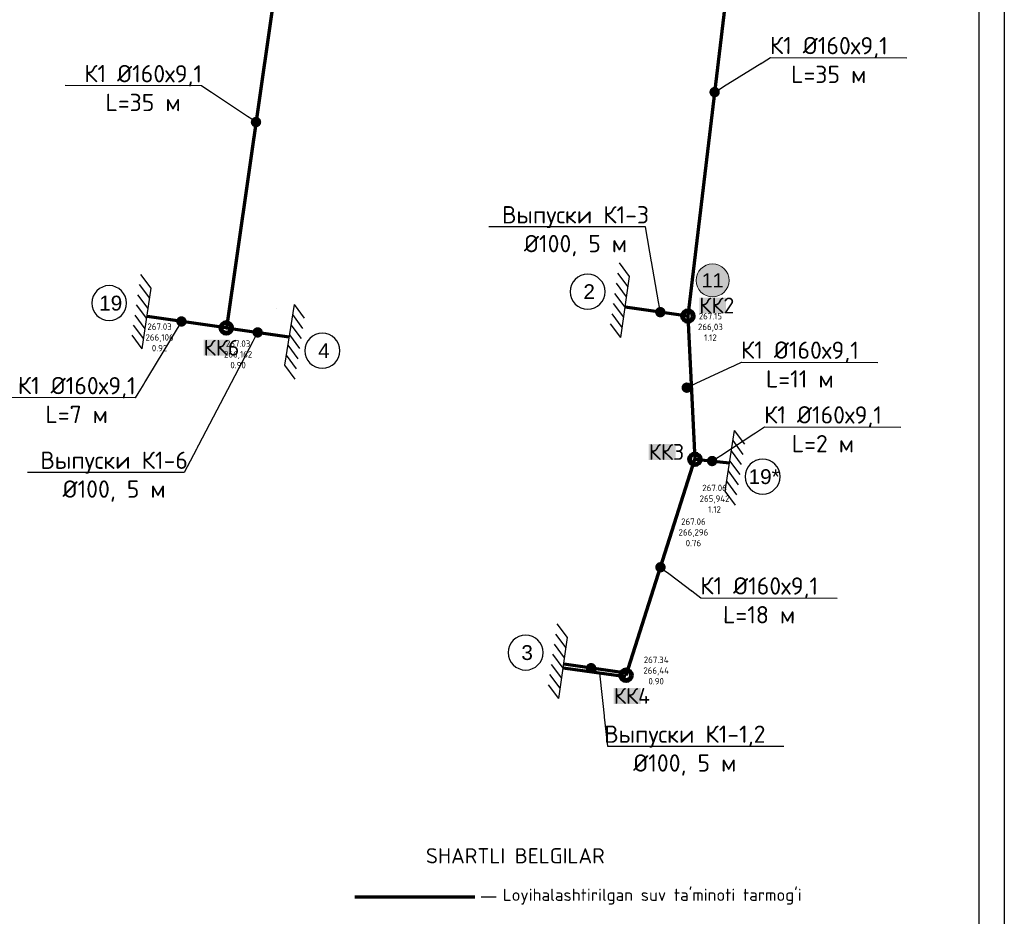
# Model space of a CAD drawing. Header units: inches. Extents: x -416310 to 1286511, y -34262 to 944600.
# Tile 63 of 84: x 477500 to 555215, y 80155 to 150949. Entities that reach past the tile are written whole.
import ezdxf
from ezdxf import colors
from ezdxf.entities.mleader import LeaderData, LeaderLine
from ezdxf.enums import TextEntityAlignment as Align
from ezdxf.math import Vec2, Vec3

# ---------------------------------------------------------------- set-up
doc = ezdxf.new("R2010")
doc.units = ezdxf.units.IN
doc.header["$MEASUREMENT"] = 0
doc.layers.get('Defpoints').update_dxf_attribs({"color": 4, "lineweight": 30})
doc.layers.add('В1', color=7, linetype='хозяйственно-питьевой водопровод', lineweight=50, true_color=0x0515fa)
for name, color, linetype, lineweight in [('К1', 104, 'бытовая канализация', 40), ('ПЛАНИРОВКА', 7, 'Continuous', 30), ('Экспликация', 7, 'Continuous', 30)]:
    doc.layers.add(name, color=color, linetype=linetype, lineweight=lineweight)
doc.layers.add('Номер пп.', color=7, linetype='Continuous')
doc.layers.add('Поз', color=7, linetype='Continuous')
doc.styles.add('ARIAL', font='arial.ttf')
doc.styles.add('Dim', font='arial.ttf')
doc.styles.add('GOST', font='isocpeur.ttf')
doc.styles.add('SIMPLEX', font='simplex.shx', dxfattribs={"width": 0.75, "oblique": 7})
doc.styles.get("Standard").update_dxf_attribs({"font": 'arial.ttf'})
doc.styles.add('Юлия', font='times.ttf')
doc.linetypes.add('бытовая канализация', pattern='A,5,-0.5,["К1",Standard,S=0.7,R=0,X=0,Y=-0.35],-2', length=7.5)
doc.linetypes.add('хозяйственно-питьевой водопровод', pattern='A,5,-0.5,["В1",Standard,S=0.7,R=0,X=0,Y=-0.35],-1.5', length=7)

# ---------------------------------------------------------------- blocks, each defined once
blk = doc.blocks.new('нум1')
at = {"layer": 'Номер пп.', "ltscale": 100, "true_color": 0xffffff}
h = blk.add_hatch(color=7, dxfattribs=at)
edge = h.paths.add_edge_path()
edge.add_arc((0, 0), 3.52, 0, 360)
at = {"layer": 'Номер пп.', "color": 18, "lineweight": 15, "true_color": 0x000000}
blk.add_circle((0, 0), 3.52, dxfattribs=at)
at = {"layer": 'Номер пп.', "color": 0, "ltscale": 100, "style": 'Юлия'}
blk.add_attdef('ЦИФРА', text='', height=4, dxfattribs=at).set_placement((0, 0), align=Align.MIDDLE_CENTER)
blk = doc.blocks.new('Канализационный колодец')
h = blk.add_hatch(color=256)
h.set_gradient(color1=(153, 0, 0), color2=(153, 0, 0), tint=1)
h.paths.add_polyline_path([(-500, 0, 1), (500, 0, 1)])
h.paths.add_polyline_path([(350, 0, -1), (-350, 0, -1)], flags=16)
at = {"lineweight": 60}
for radius in [500, 350]:
    blk.add_circle((0, 0), radius, dxfattribs=at)
blk = doc.blocks.new('_Dot')
at = {"color": 0, "linetype": 'ByBlock', "lineweight": -2}
blk.add_line((-0.5, 0), (-1, 0), dxfattribs=at)
at = {"color": 0, "linetype": 'ByBlock', "const_width": 0.5}
blk.add_lwpolyline([(-0.25, 0, 1), (0.25, 0, 1)], format="xyb", close=True, dxfattribs=at)
blk = doc.blocks.new('Обрез зданий')
for p, q in [((-1350, 0), (-1880, -530)), ((-900, 0), (-1430, -530)), ((-450, 0), (-980, -530)), ((0, 0), (-530, -530)), ((450, 0), (-80, -530)), ((900, 0), (370, -530)), ((1350, 0), (820, -530))]:
    blk.add_line(p, q)
at = {"lineweight": 30}
blk.add_line((1350, 0), (-1350, 0), dxfattribs=at)
blk = doc.blocks.new('поз')
at = {"color": 7, "linetype": 'Continuous', "true_color": 0xfcfcfc}
blk.add_wipeout([(-7871.96, -5001.061), (-7871.812, -5001.074), (-7871.668, -5001.105), (-7871.528, -5001.154), (-7871.395, -5001.22), (-7871.272, -5001.302), (-7871.16, -5001.399), (-7871.061, -5001.509), (-7870.977, -5001.631), (-7870.909, -5001.762), (-7870.857, -5001.901), (-7870.824, -5002.045), (-7870.809, -5002.193), (-7870.812, -5002.341), (-7870.834, -5002.487), (-7870.874, -5002.63), (-7870.932, -5002.766), (-7871.006, -5002.894), (-7871.096, -5003.012), (-7871.199, -5003.118), (-7871.316, -5003.209), (-7871.442, -5003.286), (-7871.578, -5003.346), (-7871.719, -5003.388), (-7871.866, -5003.413), (-7872.013, -5003.419), (-7872.161, -5003.406), (-7872.306, -5003.375), (-7872.446, -5003.326), (-7872.578, -5003.26), (-7872.701, -5003.178), (-7872.813, -5003.081), (-7872.912, -5002.971), (-7872.996, -5002.849), (-7873.065, -5002.718), (-7873.116, -5002.579), (-7873.15, -5002.435), (-7873.165, -5002.287), (-7873.161, -5002.139), (-7873.139, -5001.993), (-7873.099, -5001.85), (-7873.042, -5001.714), (-7872.968, -5001.586), (-7872.878, -5001.468), (-7872.774, -5001.362), (-7872.658, -5001.271), (-7872.531, -5001.194), (-7872.396, -5001.134), (-7872.254, -5001.092), (-7872.108, -5001.067)], dxfattribs=at)
at = {"color": 7, "linetype": 'ByBlock', "lineweight": 30, "ltscale": 100}
blk.add_circle((-7871.987, -5002.24), 1.178, dxfattribs=at)
at = {"lineweight": 35, "style": 'SIMPLEX', "oblique": 7, "width": 0.7}
blk.add_attdef('25', text='', height=1.178, dxfattribs=at).set_placement((-7871.987, -5002.24), align=Align.MIDDLE_CENTER)

msp = doc.modelspace()

# ---------------------------------------------------------------- linework, layer by layer
at = {"lineweight": 25}
msp.add_line((513926.4846, 81704.0102), (515111.6298, 81704.0102), dxfattribs=at)
for points in [[(317615.1636, 209657.7177), (555215.1636, 209657.7177), (555215.1636, 41657.7177), (317615.1636, 41657.7177)], [(325615.1636, 207657.7177), (553215.1636, 207657.7177), (553215.1636, 43657.7177), (325615.1636, 43657.7177)]]:
    msp.add_lwpolyline(points, close=True)
at = {"elevation": -353246.4}
msp.add_lwpolyline([(497769.992, 128167.3701), (497769.992, 128167.3701)], dxfattribs=at)
at = {"layer": 'В1', "lineweight": 70, "ltscale": 300}
msp.add_line((503955.7032, 81704.0102), (513427.2432, 81704.0102), dxfattribs=at)
at = {"layer": 'К1', "color": 14, "lineweight": 70, "ltscale": 1250, "elevation": -353246.4}
for points in [[(534345.8409, 161933.8486), (530239.8492, 127543.8379)], [(530239.8492, 127543.8379), (525290.4928, 128253.6769)], [(530239.8492, 127543.8379), (530789.4493, 116240.1333)], [(493809.3359, 126613.9213), (498758.6923, 125904.0823)], [(525365.093, 99189.6517), (530789.4493, 116240.1333)], [(530789.4493, 116240.1333), (533510.8825, 115965.7683)], [(525345.083, 99050.1322), (520395.7266, 99759.9712)], [(525387.6734, 99347.0936), (520438.317, 100056.9325)]]:
    msp.add_lwpolyline(points, dxfattribs=at)

# ---------------------------------------------------------------- block references
at = {"transparency": 33554687, "xscale": 1.8, "yscale": 1.8, "zscale": 1.8}
for p, rotation in [((498783.2236, 126062.8362, -353246.4), 81.21590434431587), ((520395.7266, 99759.9712, -353246.4), 261.7730862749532)]:
    msp.add_blockref('Обрез зданий', p, dxfattribs=dict(at, rotation=rotation))
for p in [(530239.8492, 127543.8379, -353246.4), (493809.3359, 126613.9213, -353246.4), (530789.4493, 116240.1333, -353246.4), (525365.093, 99189.6517, -353246.4)]:
    msp.add_blockref('Канализационный колодец', p)
at = {"layer": 'Экспликация', "color": 18, "ltscale": 0.5, "true_color": 0x000000}
ref = msp.add_blockref('нум1', (532188.7295, 130362.7979, -353246.4), dxfattribs=dict(at, xscale=369.9594313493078, yscale=369.9594313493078, zscale=369.9594313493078, rotation=0.05054835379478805))
ref.add_attrib('ЦИФРА', '11', dxfattribs={"layer": 'ПЛАНИРОВКА', "color": 18, "ltscale": 100, "true_color": 0x000000, "height": 1109.87829, "rotation": 0.050548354, "style": 'ARIAL'}).set_placement((532188.7295, 130362.7979, -353246.4), align=Align.MIDDLE_CENTER)

# ---------------------------------------------------------------- texts
at = {"style": 'GOST'}
msp.add_text("Loyihalashtirilgan suv ta'minoti tarmog'i", height=960, dxfattribs=at).set_placement((515635.2679, 81371.217))
at = {"lineweight": 30, "ltscale": 0.2, "insert": (531135.4072, 129008.7992, -353246.4), "char_height": 1250, "attachment_point": 1, "style": 'GOST', "bg_fill": 1, "box_fill_scale": 1, "bg_fill_color": 4, "bg_fill_transparency": 0}
msp.add_mtext_dynamic_manual_height_columns('КК2', width=2115.170499, gutter_width=22437.8617, heights=[0], dxfattribs=at)
at = {"layer": 'Defpoints', "color": 4, "ltscale": 1500, "char_height": 508.063589, "width": 1831.704652, "attachment_point": 5, "style": 'GOST'}
for s, insert in [('\\pt5542.56731;267.15\\P266,03\\P1.12', (532017.1357, 126691.742, -353246.4)), ('\\pt5542.56731;267.06\\P265,942\\P1.12', (532345.7703, 113130.3477, -353246.4)), ('\\pt5542.56731;267.06\\P266,296\\P0.76', (530675.7216, 110470.4514, -353246.4))]:
    msp.add_mtext(s, dxfattribs=dict(at, insert=insert))

# ---------------------------------------------------------------- next in the draw order: block references
at = {"layer": 'Поз', "lineweight": 40}
ref = msp.add_blockref('поз', (-8712858.8796, 5979990.182, -443637.9181), dxfattribs=dict(at, xscale=-1170.510796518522, yscale=1170.510796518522, zscale=1170.510796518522))
ref.add_attrib('25', '4', dxfattribs={"layer": '0', "color": 1, "lineweight": 35, "height": 1170.6279, "style": 'Dim'}).set_placement((501508.6669, 124814.2222, -443637.9181), align=Align.MIDDLE_CENTER)
ref = msp.add_blockref('поз', (-8696815.652, 5956154.4787), dxfattribs=dict(at, xscale=-1170.510796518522, yscale=1170.510796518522, zscale=1170.510796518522))
ref.add_attrib('25', '3', dxfattribs={"layer": '0', "color": 1, "lineweight": 35, "height": 1170.6279, "style": 'Dim'}).set_placement((517551.8945, 100978.519), align=Align.MIDDLE_CENTER)

# ---------------------------------------------------------------- next in the draw order: leaders
at = {"ltscale": 250}
ml = msp.add_multileader_mtext('Standard', dxfattribs=at)
ml.set_content('К1 %%C160х9,1\\PL=35 м', color=256, style='GOST')
ml.set_leader_properties(lineweight=-1)
ml.set_arrow_properties(name='DOT')
ml.build(insert=Vec2(0, 0))
ml.multileader.update_dxf_attribs({"text_left_attachment_type": 6, "text_right_attachment_type": 6, "dogleg_length": 0.0013, "arrow_head_size": 819, "scale": 100})
ctx = ml.context
ctx.base_point, ctx.scale, ctx.char_height, ctx.arrow_head_size, ctx.landing_gap_size, ctx.plane_origin, ctx.plane_x_axis, ctx.plane_y_axis = Vec3(536753.7395, 147961.9463, -353246.4), 100, 1365, 819, 0, Vec3(500583.4559, 108073.6778, -353246.4), Vec3(0.9999954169, -0.0030275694), Vec3(0.0030275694, 0.9999954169)
ctx.left_attachment, ctx.right_attachment, ctx.text_align_type = 6, 6, 1
notes = []
notes.append((ctx, [(0, (1, 1, 0), (536753.6095, 147961.9467, -353246.4), (0.9999954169, -0.0030275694), 0.13, [(1, [(532351.41, 145229.3574, -353246.4)], 0, [])])]))
ctx.mtext.insert, ctx.mtext.text_direction, ctx.mtext.rotation, ctx.mtext.alignment, ctx.mtext.flow_direction = Vec3(541365.5525, 149585.9911, -353246.4), Vec3(0.9999954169, -0.0030275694), 6.2801577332, 2, 5
ctx.mtext.has_bg_fill, ctx.mtext.bg_color, ctx.mtext.bg_scale_factor, ctx.mtext.bg_transparency, ctx.mtext.use_window_bg_color = 1, -1027028792, 1.5, 0, 1
ml = msp.add_multileader_mtext('Standard', dxfattribs=at)
ml.set_content('Выпуски К1-3\\P%%C100, 5 м', color=256, style='GOST')
ml.set_leader_properties(lineweight=-1)
ml.set_arrow_properties(name='DOT')
ml.build(insert=Vec2(0, 0))
ml.multileader.update_dxf_attribs({"text_left_attachment_type": 6, "text_right_attachment_type": 6, "dogleg_length": 0.0013, "arrow_head_size": 819, "scale": 100})
ctx = ml.context
ctx.base_point, ctx.scale, ctx.char_height, ctx.arrow_head_size, ctx.landing_gap_size, ctx.plane_origin = Vec3(515844.5767, 134588.6754, -353600), 100, 1365, 819, 0, Vec3(519306.7897, 141844.0609, -353600)
ctx.left_attachment, ctx.right_attachment, ctx.text_align_type = 6, 6, 1
notes.append((ctx, [(0, (1, 1, 0), (526901.2067, 134588.6754, -353600), (-1, 0), 0.13, [(0, [(528062.1324, 127856.167, -353600)], 0, [])])]))
ctx.mtext.insert, ctx.mtext.alignment, ctx.mtext.flow_direction = Vec3(521372.8267, 136226.6754, -353600), 2, 5
ctx.mtext.has_bg_fill, ctx.mtext.bg_color, ctx.mtext.bg_scale_factor, ctx.mtext.bg_transparency, ctx.mtext.use_window_bg_color = 1, -1027028792, 1.5, 0, 1
ml = msp.add_multileader_mtext('Standard', dxfattribs=at)
ml.set_content('Выпуски К1-6\\P%%C100, 5 м', color=256, style='GOST')
ml.set_leader_properties(lineweight=-1)
ml.set_arrow_properties(name='DOT')
ml.build(insert=Vec2(0, 0))
ml.multileader.update_dxf_attribs({"text_left_attachment_type": 6, "text_right_attachment_type": 6, "dogleg_length": 0.0013, "arrow_head_size": 819, "scale": 100})
ctx = ml.context
ctx.base_point, ctx.scale, ctx.char_height, ctx.arrow_head_size, ctx.landing_gap_size, ctx.plane_origin = Vec3(479424.398, 115208.3115, -353600), 100, 1365, 819, 0, Vec3(500725.3193, 129765.4475, -353600)
ctx.left_attachment, ctx.right_attachment, ctx.text_align_type = 6, 6, 1
notes.append((ctx, [(0, (1, 1, 0), (490481.028, 115208.3115, -353600), (-1, 0), 0.13, [(0, [(496284.0141, 126259.0018, -353600)], 0, [])])]))
ctx.mtext.insert, ctx.mtext.alignment, ctx.mtext.flow_direction = Vec3(484952.648, 116846.3115, -353600), 2, 5
ctx.mtext.has_bg_fill, ctx.mtext.bg_color, ctx.mtext.bg_scale_factor, ctx.mtext.bg_transparency, ctx.mtext.use_window_bg_color = 1, -1027028792, 1.5, 0, 1
ml = msp.add_multileader_mtext('Standard', dxfattribs=at)
ml.set_content('К1 %%C160х9,1\\PL=11 м', color=256, style='GOST')
ml.set_leader_properties(lineweight=-1)
ml.set_arrow_properties(name='DOT')
ml.build(insert=Vec2(0, 0))
ml.multileader.update_dxf_attribs({"text_left_attachment_type": 6, "text_right_attachment_type": 6, "dogleg_length": 0.0013, "arrow_head_size": 819, "scale": 100})
ctx = ml.context
ctx.base_point, ctx.scale, ctx.char_height, ctx.arrow_head_size, ctx.landing_gap_size, ctx.plane_origin, ctx.plane_x_axis, ctx.plane_y_axis = Vec3(534471.2584, 123916.9636, -353246.4), 100, 1365, 819, 0, Vec3(498300.9749, 84028.6951, -353246.4), Vec3(0.9999954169, -0.0030275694), Vec3(0.0030275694, 0.9999954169)
ctx.left_attachment, ctx.right_attachment, ctx.text_align_type = 6, 6, 1
notes.append((ctx, [(0, (1, 1, 0), (534471.1284, 123916.964, -353246.4), (0.9999954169, -0.0030275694), 0.13, [(1, [(530153.6687, 121894.1188, -353246.4)], 0, [])])]))
ctx.mtext.insert, ctx.mtext.text_direction, ctx.mtext.rotation, ctx.mtext.alignment, ctx.mtext.flow_direction = Vec3(539083.0715, 125541.0085, -353246.4), Vec3(0.9999954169, -0.0030275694), 6.2801577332, 2, 5
ctx.mtext.has_bg_fill, ctx.mtext.bg_color, ctx.mtext.bg_scale_factor, ctx.mtext.bg_transparency, ctx.mtext.use_window_bg_color = 1, -1027028792, 1.5, 0, 1
ml = msp.add_multileader_mtext('Standard', dxfattribs=at)
ml.set_content('Выпуски К1-1,2\\P%%C100, 5 м', color=256, style='GOST')
ml.set_leader_properties(lineweight=-1)
ml.set_arrow_properties(name='DOT')
ml.build(insert=Vec2(0, 0))
ml.multileader.update_dxf_attribs({"text_left_attachment_type": 6, "text_right_attachment_type": 6, "dogleg_length": 0.0013, "arrow_head_size": 819, "scale": 100})
ctx = ml.context
ctx.base_point, ctx.scale, ctx.char_height, ctx.arrow_head_size, ctx.landing_gap_size, ctx.plane_origin = Vec3(523888.1457, 93581.4778), 100, 1365, 819, 0, Vec3(512535.1211, 111674.049)
ctx.left_attachment, ctx.right_attachment, ctx.text_align_type = 6, 6, 1
notes.append((ctx, [(1, (1, 1, 0), (523888.0157, 93581.4778), (1, 0), 0.13, [(1, [(522600.3101, 99746.8585), (523257.2665, 99349.5678)], 0, [])])]))
ctx.mtext.insert, ctx.mtext.alignment, ctx.mtext.flow_direction = Vec3(529996.5207, 95219.4778), 2, 5
ctx.mtext.has_bg_fill, ctx.mtext.bg_color, ctx.mtext.bg_scale_factor, ctx.mtext.bg_transparency, ctx.mtext.use_window_bg_color = 1, -1027028792, 1.5, 0, 1
for ctx, leaders in notes:
    for number, flags, end, landing, length, lines in leaders:
        leader = LeaderData()
        leader.index, (leader.has_last_leader_line, leader.has_dogleg_vector, leader.attachment_direction) = number, flags
        leader.last_leader_point, leader.dogleg_vector, leader.dogleg_length = Vec3(end), Vec3(landing), length
        for number, points, colour, breaks in lines:
            line = LeaderLine()
            line.index, line.vertices, line.color, line.breaks = number, Vec3.list(points), colors.encode_raw_color(colour), breaks
            leader.lines.append(line)
        ctx.leaders.append(leader)

# ---------------------------------------------------------------- next in the draw order: linework, layer by layer
at = {"layer": 'К1', "color": 14, "lineweight": 70, "ltscale": 1250, "elevation": -353246.4}
for points in [[(498982.8505, 162604.0678), (493820.8896, 126612.2643)], [(493809.3359, 126613.9213), (487549.1313, 127511.7627)]]:
    msp.add_lwpolyline(points, dxfattribs=at)

# ---------------------------------------------------------------- next in the draw order: block references
at = {"transparency": 33554687, "xscale": 1.8, "yscale": 1.8, "zscale": 1.8, "rotation": 261.7730862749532}
msp.add_blockref('Обрез зданий', (525290.4928, 128253.6769, -353246.4), dxfattribs=at)

# ---------------------------------------------------------------- next in the draw order: texts
at = {"style": 'GOST'}
msp.add_text('SHARTLI BELGILAR', height=1200, dxfattribs=at).set_placement((509563.7825, 84335.1388))
at = {"lineweight": 30, "ltscale": 0.2, "char_height": 1250, "attachment_point": 1, "style": 'GOST', "bg_fill": 1, "box_fill_scale": 1, "bg_fill_color": 4, "bg_fill_transparency": 0}
for s, insert in [('КК6', (492015.0362, 125675.1053, -353246.4)), ('КК3', (527148.8453, 117444.104, -353246.4))]:
    msp.add_mtext_dynamic_manual_height_columns(s, width=2115.170499, gutter_width=22437.8617, heights=[0], dxfattribs=dict(at, insert=insert))
at = {"layer": 'Defpoints', "color": 4, "ltscale": 1500, "char_height": 508.063589, "width": 1831.704652, "attachment_point": 5, "style": 'GOST'}
for s, insert in [('\\pt5542.56731;267.03\\P266,106\\P0.92', (488540.7292, 125865.0201, -353246.4)), ('\\pt5542.56731;267.03\\P266,162\\P0.90', (494737.7557, 124525.4416, -353246.4)), ('\\pt5542.56731;267.34\\P266,44\\P0.90', (527735.7099, 99561.1643, -353246.4))]:
    msp.add_mtext(s, dxfattribs=dict(at, insert=insert))

# ---------------------------------------------------------------- next in the draw order: leaders
at = {"ltscale": 250}
ml = msp.add_multileader_mtext('Standard', dxfattribs=at)
ml.set_content('К1 %%C160х9,1\\PL=2 м', color=256, style='GOST')
ml.set_leader_properties(lineweight=-1)
ml.set_arrow_properties(name='DOT')
ml.build(insert=Vec2(0, 0))
ml.multileader.update_dxf_attribs({"text_left_attachment_type": 6, "text_right_attachment_type": 6, "dogleg_length": 0.0013, "arrow_head_size": 819, "scale": 100})
ctx = ml.context
ctx.base_point, ctx.scale, ctx.char_height, ctx.arrow_head_size, ctx.landing_gap_size, ctx.plane_origin, ctx.plane_x_axis, ctx.plane_y_axis = Vec3(536294.3615, 118806.3444, -353246.4), 100, 1365, 819, 0, Vec3(500124.0779, 78918.0759, -353246.4), Vec3(0.9999954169, -0.0030275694), Vec3(0.0030275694, 0.9999954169)
ctx.left_attachment, ctx.right_attachment, ctx.text_align_type = 6, 6, 1
notes = []
notes.append((ctx, [(0, (1, 1, 0), (536294.2315, 118806.3448, -353246.4), (0.9999954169, -0.0030275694), 0.13, [(1, [(532150.1659, 116102.9508, -353246.4)], 0, [])])]))
ctx.mtext.insert, ctx.mtext.text_direction, ctx.mtext.rotation, ctx.mtext.alignment, ctx.mtext.flow_direction = Vec3(540906.1746, 120430.3892, -353246.4), Vec3(0.9999954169, -0.0030275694), 6.2801577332, 2, 5
ctx.mtext.has_bg_fill, ctx.mtext.bg_color, ctx.mtext.bg_scale_factor, ctx.mtext.bg_transparency, ctx.mtext.use_window_bg_color = 1, -1027028792, 1.5, 0, 1
for ctx, leaders in notes:
    for number, flags, end, landing, length, lines in leaders:
        leader = LeaderData()
        leader.index, (leader.has_last_leader_line, leader.has_dogleg_vector, leader.attachment_direction) = number, flags
        leader.last_leader_point, leader.dogleg_vector, leader.dogleg_length = Vec3(end), Vec3(landing), length
        for number, points, colour, breaks in lines:
            line = LeaderLine()
            line.index, line.vertices, line.color, line.breaks = number, Vec3.list(points), colors.encode_raw_color(colour), breaks
            leader.lines.append(line)
        ctx.leaders.append(leader)

# ---------------------------------------------------------------- next in the draw order: block references
at = {"transparency": 33554687, "xscale": 1.8, "yscale": 1.8, "zscale": 1.8, "rotation": 81.21590434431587}
msp.add_blockref('Обрез зданий', (533534.3444, 116117.6017, -353246.4), dxfattribs=at)
at = {"layer": 'Поз', "lineweight": 40}
ref = msp.add_blockref('поз', (-8691920.8858, 5984648.1844), dxfattribs=dict(at, xscale=-1170.510796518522, yscale=1170.510796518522, zscale=1170.510796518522))
ref.add_attrib('25', '2', dxfattribs={"layer": '0', "color": 1, "lineweight": 35, "height": 1170.6279, "style": 'Dim'}).set_placement((522446.6607, 129472.2247), align=Align.MIDDLE_CENTER)

# ---------------------------------------------------------------- next in the draw order: leaders
at = {"ltscale": 250}
ml = msp.add_multileader_mtext('Standard', dxfattribs=at)
ml.set_content('К1 %%C160х9,1\\PL=35 м', color=256, style='GOST')
ml.set_leader_properties(lineweight=-1)
ml.set_arrow_properties(name='DOT')
ml.build(insert=Vec2(0, 0))
ml.multileader.update_dxf_attribs({"text_left_attachment_type": 6, "text_right_attachment_type": 6, "dogleg_length": 0.0013, "arrow_head_size": 819, "scale": 100})
ctx = ml.context
ctx.base_point, ctx.scale, ctx.char_height, ctx.arrow_head_size, ctx.landing_gap_size, ctx.plane_origin, ctx.plane_x_axis, ctx.plane_y_axis = Vec3(482635.3411, 145744.7752), 100, 1365, 819, 0, Vec3(447240.564, 105854.1588), Vec3(0.9999954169, -0.0030275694), Vec3(0.0030275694, 0.9999954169)
ctx.left_attachment, ctx.right_attachment, ctx.text_align_type = 6, 6, 1
notes = []
notes.append((ctx, [(1, (1, 1, 0), (491849.1789, 145716.8796), (-0.9999954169, 0.0030275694), 0.13, [(1, [(496151.9196, 142865.385)], 0, [])])]))
ctx.mtext.insert, ctx.mtext.text_direction, ctx.mtext.rotation, ctx.mtext.alignment, ctx.mtext.flow_direction = Vec3(487247.1542, 147368.8201), Vec3(0.9999954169, -0.0030275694), 6.2801577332, 2, 5
ctx.mtext.has_bg_fill, ctx.mtext.bg_color, ctx.mtext.bg_scale_factor, ctx.mtext.bg_transparency, ctx.mtext.use_window_bg_color = 1, -1027028792, 1.5, 0, 1
ml = msp.add_multileader_mtext('Standard', dxfattribs=at)
ml.set_content('К1 %%C160х9,1\\PL=7 м', color=256, style='GOST')
ml.set_leader_properties(lineweight=-1)
ml.set_arrow_properties(name='DOT')
ml.build(insert=Vec2(0, 0))
ml.multileader.update_dxf_attribs({"text_left_attachment_type": 6, "text_right_attachment_type": 6, "dogleg_length": 0.0013, "arrow_head_size": 819, "scale": 100})
ctx = ml.context
ctx.base_point, ctx.scale, ctx.char_height, ctx.arrow_head_size, ctx.landing_gap_size, ctx.plane_origin, ctx.plane_x_axis, ctx.plane_y_axis = Vec3(477393.2066, 121116.164, -353246.4), 100, 1365, 819, 0, Vec3(441998.4294, 81225.5476, -353246.4), Vec3(0.9999954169, -0.0030275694), Vec3(0.0030275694, 0.9999954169)
ctx.left_attachment, ctx.right_attachment, ctx.text_align_type = 6, 6, 1
notes.append((ctx, [(1, (1, 1, 0), (486607.0443, 121088.2684, -353246.4), (-0.9999954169, 0.0030275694), 0.13, [(1, [(490269.425, 127121.6169, -353246.4)], 0, [])])]))
ctx.mtext.insert, ctx.mtext.text_direction, ctx.mtext.rotation, ctx.mtext.alignment, ctx.mtext.flow_direction = Vec3(482005.0196, 122740.2089, -353246.4), Vec3(0.9999954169, -0.0030275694), 6.2801577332, 2, 5
ctx.mtext.has_bg_fill, ctx.mtext.bg_color, ctx.mtext.bg_scale_factor, ctx.mtext.bg_transparency, ctx.mtext.use_window_bg_color = 1, -1027028792, 1.5, 0, 1
ml = msp.add_multileader_mtext('Standard', dxfattribs=at)
ml.set_content('К1 %%C160х9,1\\PL=18 м', color=256, style='GOST')
ml.set_leader_properties(lineweight=-1)
ml.set_arrow_properties(name='DOT')
ml.build(insert=Vec2(0, 0))
ml.multileader.update_dxf_attribs({"text_left_attachment_type": 6, "text_right_attachment_type": 6, "dogleg_length": 0.0013, "arrow_head_size": 819, "scale": 100})
ctx = ml.context
ctx.base_point, ctx.scale, ctx.char_height, ctx.arrow_head_size, ctx.landing_gap_size, ctx.plane_origin, ctx.plane_x_axis, ctx.plane_y_axis = Vec3(531257.2959, 105301.0033, -353246.4), 100, 1365, 819, 0, Vec3(495087.0124, 65412.7347, -353246.4), Vec3(0.9999954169, -0.0030275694), Vec3(0.0030275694, 0.9999954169)
ctx.left_attachment, ctx.right_attachment, ctx.text_align_type = 6, 6, 1
notes.append((ctx, [(0, (1, 1, 0), (531257.1659, 105301.0036, -353246.4), (0.9999954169, -0.0030275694), 0.13, [(1, [(528077.2712, 107714.8925, -353246.4)], 0, [])])]))
ctx.mtext.insert, ctx.mtext.text_direction, ctx.mtext.rotation, ctx.mtext.alignment, ctx.mtext.flow_direction = Vec3(535869.109, 106925.0481, -353246.4), Vec3(0.9999954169, -0.0030275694), 6.2801577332, 2, 5
ctx.mtext.has_bg_fill, ctx.mtext.bg_color, ctx.mtext.bg_scale_factor, ctx.mtext.bg_transparency, ctx.mtext.use_window_bg_color = 1, -1027028792, 1.5, 0, 1
for ctx, leaders in notes:
    for number, flags, end, landing, length, lines in leaders:
        leader = LeaderData()
        leader.index, (leader.has_last_leader_line, leader.has_dogleg_vector, leader.attachment_direction) = number, flags
        leader.last_leader_point, leader.dogleg_vector, leader.dogleg_length = Vec3(end), Vec3(landing), length
        for number, points, colour, breaks in lines:
            line = LeaderLine()
            line.index, line.vertices, line.color, line.breaks = number, Vec3.list(points), colors.encode_raw_color(colour), breaks
            leader.lines.append(line)
        ctx.leaders.append(leader)

# ---------------------------------------------------------------- next in the draw order: block references
at = {"transparency": 33554687, "xscale": 1.8, "yscale": 1.8, "zscale": 1.8, "rotation": 261.7730862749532}
msp.add_blockref('Обрез зданий', (487527.8721, 127352.5301, -353246.4), dxfattribs=at)
at = {"layer": 'Поз', "lineweight": 40}
ref = msp.add_blockref('поз', (-8678107.7588, 5970044.9474, -443637.9181), dxfattribs=dict(at, xscale=-1170.510796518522, yscale=1170.510796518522, zscale=1170.510796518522))
ref.add_attrib('25', '19*', dxfattribs={"layer": '0', "color": 1, "lineweight": 35, "height": 1170.62786, "style": 'Dim'}).set_placement((536259.7877, 114868.9877, -443637.9181), align=Align.MIDDLE_CENTER)

# ---------------------------------------------------------------- next in the draw order: texts
at = {"lineweight": 30, "ltscale": 0.2, "insert": (524394.1314, 98180.5179, -353246.4), "char_height": 1250, "attachment_point": 1, "style": 'GOST', "bg_fill": 1, "box_fill_scale": 1, "bg_fill_color": 4, "bg_fill_transparency": 0}
msp.add_mtext_dynamic_manual_height_columns('КК4', width=2115.170499, gutter_width=22437.8617, heights=[0], dxfattribs=at)

# ---------------------------------------------------------------- next in the draw order: block references
at = {"layer": 'Поз', "lineweight": 40}
ref = msp.add_blockref('поз', (-8729683.5065, 5983747.0377), dxfattribs=dict(at, xscale=-1170.510796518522, yscale=1170.510796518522, zscale=1170.510796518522))
ref.add_attrib('25', '19', dxfattribs={"layer": '0', "color": 1, "lineweight": 35, "height": 1170.62786, "style": 'Dim'}).set_placement((484684.04, 128571.0779), align=Align.MIDDLE_CENTER)

doc.saveas('drawing.dxf')
